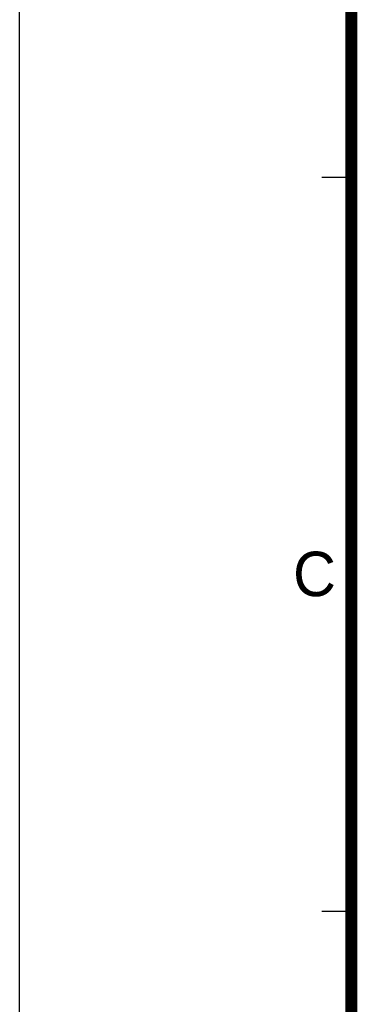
# Model space of a CAD drawing. Header units: millimetres. Extents: x 10 to 584, y 4 to 410.
# Tile 15 of 50: x 10 to 33, y 254 to 320. Entities that reach past the tile are written whole.
import ezdxf

# ---------------------------------------------------------------- set-up
doc = ezdxf.new("R2010")
doc.units = ezdxf.units.MM
doc.header["$LTSCALE"] = 32.67
doc.layers.get('0').update_dxf_attribs({"linetype": 'CONTINUOUS'})
doc.styles.add('TEXTSTYLE_2', font='txt')

msp = doc.modelspace()

# ---------------------------------------------------------------- linework, layer by layer
at = {"color": 7, "linetype": 'Continuous'}
for p, q in [((10, 10), (10, 410)), ((32.4108, 309.7533), (30.4108, 309.7533)), ((32.4108, 260.2533), (30.4108, 260.2533))]:
    msp.add_line(p, q, dxfattribs=at)
at = {"color": 7, "linetype": 'Continuous', "const_width": 0.8}
msp.add_lwpolyline([(32.4108, 27.7533), (32.4108, 393.7533)], dxfattribs=at)

# ---------------------------------------------------------------- texts
at = {"color": 7, "linetype": 'Continuous', "insert": (28.4685, 284.5155), "char_height": 3, "width": 3, "attachment_point": 1, "line_spacing_factor": 0.9, "style": 'TEXTSTYLE_2'}
msp.add_mtext('C', dxfattribs=at)

doc.saveas('drawing.dxf')
